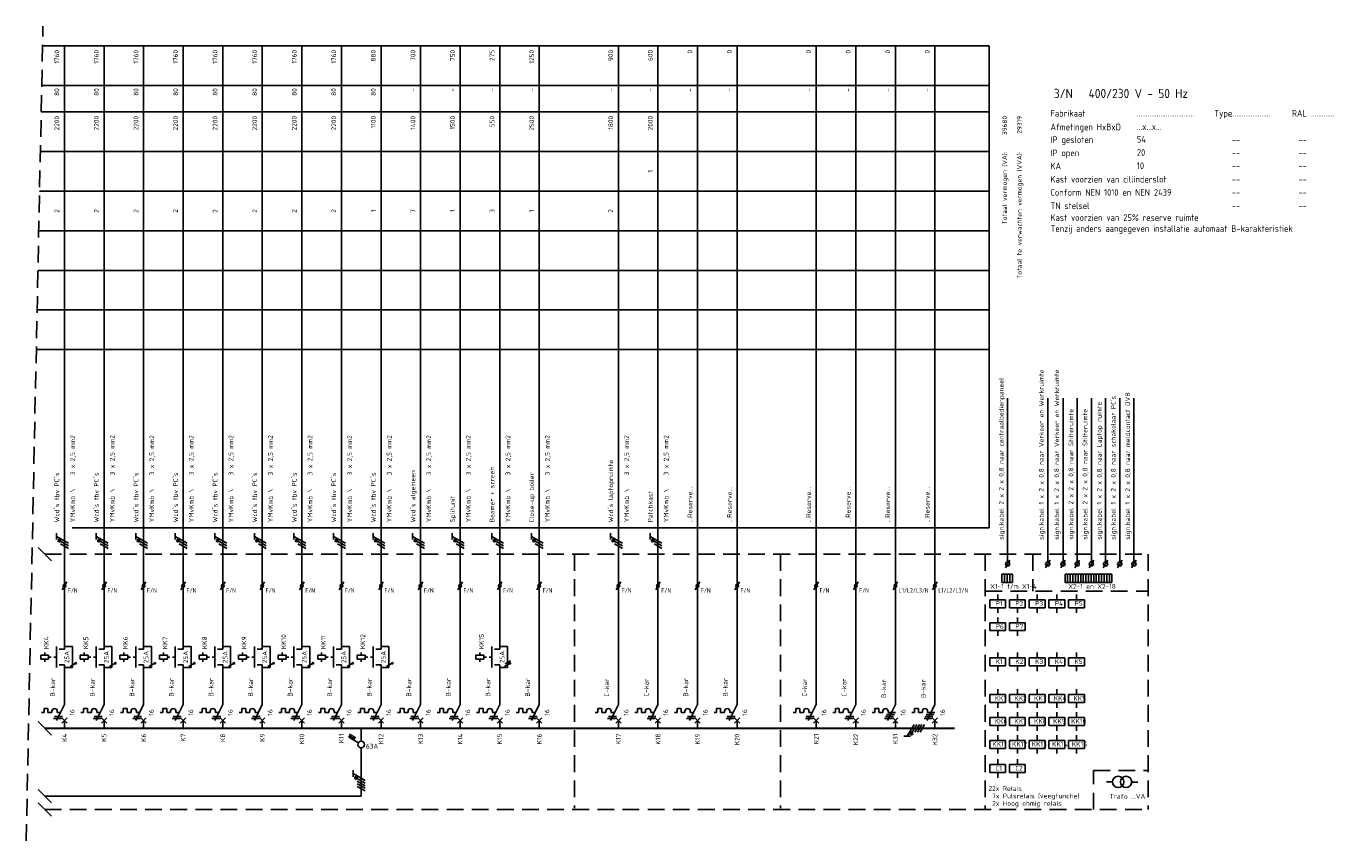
# Model space of a CAD drawing. Extents: x -1224 to 18134, y -20786 to 3554.
# Tile 59 of 88: x 7660 to 8156, y 43 to 352. Entities that reach past the tile are written whole.
import ezdxf
from ezdxf.enums import TextEntityAlignment as Align

# ---------------------------------------------------------------- set-up
doc = ezdxf.new("R2010")
doc.units = 0
doc.linetypes.add('HIDDEN', pattern=[9.525, 6.35, -3.175])
doc.linetypes.add('STABI11', pattern=[2, 1, -1])
doc.layers.get('0').update_dxf_attribs({"linetype": 'CONTINUOUS'})
for name, color, linetype in [('BL$2----', 7, 'CONTINUOUS'), ('E-tekst', 2, 'CONTINUOUS'), ('EL$1----', 3, 'CONTINUOUS'), ('EL$1----_-1LK-A1', 3, 'CONTINUOUS'), ('EL$1----_1LK-A08', 3, 'CONTINUOUS'), ('EL$1----_2LK-A03', 3, 'CONTINUOUS'), ('EL$1----_2LK-A04', 3, 'CONTINUOUS'), ('EL$1----_2LK-A05', 3, 'CONTINUOUS'), ('EL$1----_2LK-A06', 3, 'CONTINUOUS'), ('EL$1----_2LK-A07', 3, 'CONTINUOUS'), ('EL$1----_BGLK-A01', 3, 'CONTINUOUS'), ('EL$1----_BGLK-A02', 3, 'CONTINUOUS'), ('EL$1----_BGLK-A04', 3, 'CONTINUOUS'), ('EL$1----_BGLK-A05', 3, 'CONTINUOUS'), ('EL$1----_BGLK-A2', 3, 'CONTINUOUS'), ('EM6150--_MATEN', 2, 'CONTINUOUS'), ('kast', 1, 'CONTINUOUS')]:
    doc.layers.add(name, color=color, linetype=linetype)
doc.styles.add('2_5', font='ISO.shx', dxfattribs={"height": 2.5})
doc.styles.add('3_5', font='ISO.shx', dxfattribs={"height": 3.5})
doc.styles.add('BURO-018', font='ISO.shx', dxfattribs={"height": 1.8})
doc.styles.get("Standard").update_dxf_attribs({"font": 'iso.shx'})

# ---------------------------------------------------------------- blocks, each defined once
blk = doc.blocks.new('L1')
at = {"color": 0, "linetype": 'Continuous'}
for p, q in [((-3, 73.98), (-3, 71.48)), ((-3, 72.73), (1.5, 70.13)), ((1.5, 69.13), (-1.5, 70.87)), ((1.5, 68.13), (-1.5, 69.87))]:
    blk.add_line(p, q, dxfattribs=at)
at = {"color": 0, "linetype": 'Continuous', "const_width": 0.5}
blk.add_lwpolyline([(-1.68, 71.12, 1), (-2.18, 71.12, 1)], format="xyb", close=True, dxfattribs=at)
at = {"color": 0, "linetype": 'Continuous'}
blk.add_circle((-1.93, 71.12), 0.5, dxfattribs=at)
blk = doc.blocks.new('HL3')
at = {"color": 0, "linetype": 'Continuous'}
for p, q in [((-3, 6.98), (-3, 4.48)), ((-3, 5.73), (1.5, 3.13)), ((1.5, 2.13), (-1.5, 3.87)), ((1.5, 1.13), (-1.5, 2.87)), ((1.5, 0.13), (-1.5, 1.87)), ((1.5, -0.87), (-1.5, 0.87))]:
    blk.add_line(p, q, dxfattribs=at)
at = {"color": 0, "linetype": 'Continuous', "const_width": 0.5}
blk.add_lwpolyline([(-1.68, 4.12, 1), (-2.18, 4.12, 1)], format="xyb", close=True, dxfattribs=at)
at = {"color": 0, "linetype": 'Continuous'}
blk.add_circle((-1.93, 4.12), 0.5, dxfattribs=at)
blk = doc.blocks.new('00P')
at = {"color": 0, "linetype": 'Continuous'}
for p, q in [((0, 31), (3, 31)), ((3, 31), (3, 23)), ((3, 23), (0, 23))]:
    blk.add_line(p, q, dxfattribs=at)
blk = doc.blocks.new('B26')
at = {"color": 0, "linetype": 'Continuous'}
for p, q in [((0, 9), (0, 21)), ((-7.75, 6), (-8.75, 6)), ((-7.75, 7.5), (-7.75, 6)), ((-6.25, 7.5), (-7.75, 7.5)), ((-6.25, 6), (-6.25, 7.5)), ((-6.25, 6), (-4.75, 6)), ((-4.75, 6.5), (-4.75, 6)), ((0, 9), (-3, 3)), ((-2.75, 6.5), (-2.75, 6)), ((-2.75, 6), (-1.5, 6)), ((-4.125, 3.75), (-1.125, 3.75)), ((-3.75, 4.5), (-0.75, 4.5)), ((-1, 4), (1, 2)), ((-1, 2), (1, 4)), ((0, 0), (0, 3))]:
    blk.add_line(p, q, dxfattribs=at)
blk.add_arc((-3.75, 6.5), 1, 0, 180, dxfattribs=at)
at = {"color": 1, "style": 'BURO-018'}
blk.add_attdef('E_VRIJ1', (-3.548, 12), '', height=1.8, rotation=90, dxfattribs=at)
at = {"color": 1, "linetype": 'Continuous', "style": 'BURO-018'}
blk.add_attdef('E_IIA', text='', height=1.8, rotation=90, dxfattribs=at).set_placement((2, 6), align=Align.TOP_CENTER)
blk = doc.blocks.new('M2')
at = {"color": 0, "linetype": 'Continuous'}
for p, q in [((-3, 23), (-3, 31)), ((-2, 30), (0, 30)), ((0, 30), (0, 33)), ((-6, 27.75), (-9, 27.75)), ((-9, 27.75), (-9, 26.25)), ((-9, 26.25), (-6, 26.25)), ((-7.5, 27.75), (-7.5, 28.75)), ((-7.5, 26.25), (-7.5, 25.25)), ((-6, 26.25), (-6, 27.75)), ((-6, 27.25), (-6, 27.25)), ((-2, 24), (0, 24)), ((0, 21), (0, 24))]:
    blk.add_line(p, q, dxfattribs=at)
at = {"color": 0, "linetype": 'STABI11'}
blk.add_line((-6, 27), (-3, 27), dxfattribs=at)
at = {"color": 1, "linetype": 'Continuous', "style": 'BURO-018'}
blk.add_attdef('E_VRIJ1', (-6, 30), '', height=1.8, rotation=90, dxfattribs=at)
blk.add_attdef('E_IMS', text='', height=1.8, rotation=90, dxfattribs=at).set_placement((0, 27), align=Align.TOP_CENTER)
blk = doc.blocks.new('b1s')
at = {"color": 0, "linetype": 'Continuous'}
blk.add_line((0, 33), (0, 54), dxfattribs=at)
blk = doc.blocks.new('m1s')
at = {"color": 0, "linetype": 'Continuous'}
blk.add_line((0, 54), (0, 66), dxfattribs=at)
blk = doc.blocks.new('m1')
at = {"color": 0, "linetype": 'Continuous'}
blk.add_line((0, 21), (0, 33), dxfattribs=at)
blk = doc.blocks.new('B28')
at = {"color": 0, "linetype": 'Continuous'}
for p, q in [((0, 9), (0, 21)), ((-7.75, 6), (-8.75, 6)), ((-6.25, 7.5), (-7.75, 7.5)), ((-7.75, 7.5), (-7.75, 6)), ((-6.25, 6), (-6.25, 7.5)), ((-6.25, 6), (-4.75, 6)), ((-4.75, 6.5), (-4.75, 6)), ((-4.75, 6.5), (-4.75, 6)), ((-3.38, 5.25), (-0.38, 5.25)), ((0, 9), (-3, 3)), ((-2.75, 6.5), (-2.75, 6)), ((-2.75, 6), (0, 6)), ((-4.12, 3.75), (-1.12, 3.75)), ((-3.75, 4.5), (-0.75, 4.5)), ((-1, 4), (1, 2)), ((-1, 2), (1, 4)), ((0, 0), (0, 3))]:
    blk.add_line(p, q, dxfattribs=at)
blk.add_arc((-3.75, 6.5), 1, 0, 180, dxfattribs=at)
at = {"color": 1, "style": 'BURO-018'}
blk.add_attdef('E_VRIJ1', (-3.49, 11.47), '', height=1.8, rotation=90, dxfattribs=at)
at = {"color": 1, "linetype": 'Continuous', "style": 'BURO-018'}
blk.add_attdef('E_IIA', text='', height=1.8, rotation=90, dxfattribs=at).set_placement((2, 6), align=Align.TOP_CENTER)
blk = doc.blocks.new('0302A1_')
at = {"color": 0, "linetype": 'Continuous'}
blk.add_line((-0.87, -1.5), (0.87, 1.5), dxfattribs=at)
at = {"color": 0, "const_width": 0.5}
blk.add_lwpolyline([(-0.25, 0, 1), (0.25, 0, 1)], format="xyb", close=True, dxfattribs=at)
at = {"color": 0, "linetype": 'Continuous'}
blk.add_circle((0, 0), 0.5, dxfattribs=at)
blk = doc.blocks.new('1P')
at = {"color": 0, "linetype": 'Continuous'}
blk.add_line((1.5, 0.87), (-1.5, -0.87), dxfattribs=at)

msp = doc.modelspace()

# ---------------------------------------------------------------- linework, layer by layer
at = {"layer": 'BL$2----', "color": 3}
for p, q in [((7899.72, 106.6), (7899.72, 120.06)), ((7914.72, 120.71), (7914.72, 103.86)), ((7929.72, 106.6), (7929.72, 119.65)), ((7884.72, 118.6), (7884.72, 105.49))]:
    msp.add_line(p, q, dxfattribs=at)
at = {"layer": 'EL$1----', "linetype": 'HIDDEN'}
msp.add_line((7660.19, 42.99), (7666.56, 351.6), dxfattribs=at)
at = {"layer": 'EL$1----'}
for p, q in [((7669.76, 149.07), (7664.69, 154.13)), ((7669.76, 83.07), (7664.69, 88.13)), ((8069.75, 65.31), (8072.05, 65.31)), ((8079.34, 65.26), (8081.64, 65.26)), ((7669.76, 57.37), (7664.69, 62.44)), ((7667.22, 59.91), (7787.22, 59.91)), ((7669.76, 52.33), (7664.69, 57.4))]:
    msp.add_line(p, q, dxfattribs=at)
at = {"layer": 'EL$1----', "linetype": 'Continuous'}
for p, q in [((8031.42, 146.37), (8033.16, 149.37)), ((8046.64, 146.37), (8048.37, 149.37)), ((8052.43, 146.37), (8054.16, 149.37)), ((8057.8, 146.37), (8059.53, 149.37)), ((8063.18, 146.37), (8064.91, 149.37)), ((8068.55, 146.37), (8070.29, 149.37)), ((8073.93, 146.37), (8075.66, 149.37)), ((8079.31, 146.37), (8081.04, 149.37)), ((7787.22, 80.85), (7787.22, 85.6)), ((7782.47, 82.26), (7783.17, 83.47)), ((7786.14, 80.14), (7782.47, 82.26)), ((7783.08, 81.91), (7783.78, 83.12)), ((7783.69, 81.56), (7784.39, 82.77)), ((7784.29, 81.21), (7784.99, 82.42)), ((7787.22, 59.91), (7787.22, 78.18))]:
    msp.add_line(p, q, dxfattribs=at)
for centre, radius in [((8032.29, 147.87), 0.8), ((8047.5, 147.87), 0.8), ((8053.29, 147.87), 0.8), ((8058.67, 147.87), 0.8), ((8064.04, 147.87), 0.8), ((8069.42, 147.87), 0.8), ((8074.8, 147.87), 0.8), ((8080.17, 147.87), 0.8), ((7787.22, 79.52), 1.25)]:
    msp.add_circle(centre, radius, dxfattribs=at)
at = {"layer": 'EL$1----'}
for centre, radius in [((7678.99, 110.26), 0.283), ((7693.99, 110.26), 0.283), ((7708.99, 110.26), 0.283), ((7723.99, 110.26), 0.283), ((7738.99, 110.26), 0.283), ((7753.99, 110.26), 0.283), ((7768.99, 110.26), 0.283), ((7783.99, 110.26), 0.283), ((7798.99, 110.26), 0.283), ((7843.65, 110.26), 0.283), ((8074.19, 65.31), 2.15), ((8077.2, 65.31), 2.15)]:
    msp.add_circle(centre, radius, dxfattribs=at)
at = {"layer": 'EL$1----_-1LK-A1', "color": 1, "linetype": 'HIDDEN'}
msp.add_line((8023.82, 137.58), (8085.56, 137.58), dxfattribs=at)
at = {"layer": 'EL$1----_-1LK-A1', "linetype": 'Continuous'}
for p, q in [((8031.51, 134.31), (8025.51, 134.31)), ((8025.51, 134.31), (8025.51, 131.31)), ((8028.51, 134.31), (8028.51, 136.31)), ((8031.51, 131.31), (8031.51, 134.31)), ((8038.99, 134.31), (8032.99, 134.31)), ((8032.99, 134.31), (8032.99, 131.31)), ((8035.99, 134.31), (8035.99, 136.31)), ((8038.99, 131.31), (8038.99, 134.31)), ((8046.46, 134.31), (8040.46, 134.31)), ((8040.46, 134.31), (8040.46, 131.31)), ((8043.46, 134.31), (8043.46, 136.31)), ((8046.46, 131.31), (8046.46, 134.31)), ((8053.93, 134.31), (8047.93, 134.31)), ((8047.93, 134.31), (8047.93, 131.31)), ((8050.93, 134.31), (8050.93, 136.31)), ((8053.93, 131.31), (8053.93, 134.31)), ((8061.41, 134.31), (8055.41, 134.31)), ((8055.41, 134.31), (8055.41, 131.31)), ((8058.41, 134.31), (8058.41, 136.31)), ((8061.41, 131.31), (8061.41, 134.31)), ((8025.51, 131.31), (8031.51, 131.31)), ((8028.51, 131.31), (8028.51, 129.31)), ((8031.51, 133.31), (8031.51, 133.31)), ((8032.99, 131.31), (8038.99, 131.31)), ((8035.99, 131.31), (8035.99, 129.31)), ((8038.99, 133.31), (8038.99, 133.31)), ((8040.46, 131.31), (8046.46, 131.31)), ((8043.46, 131.31), (8043.46, 129.31)), ((8046.46, 133.31), (8046.46, 133.31)), ((8047.93, 131.31), (8053.93, 131.31)), ((8050.93, 131.31), (8050.93, 129.31)), ((8053.93, 133.31), (8053.93, 133.31)), ((8055.41, 131.31), (8061.41, 131.31)), ((8058.41, 131.31), (8058.41, 129.31)), ((8061.41, 133.31), (8061.41, 133.31)), ((8031.51, 125.62), (8025.51, 125.62)), ((8025.51, 125.62), (8025.51, 122.62)), ((8028.51, 125.62), (8028.51, 127.62)), ((8031.51, 122.62), (8031.51, 125.62)), ((8031.51, 124.62), (8031.51, 124.62)), ((8038.99, 125.62), (8032.99, 125.62)), ((8032.99, 125.62), (8032.99, 122.62)), ((8035.99, 125.62), (8035.99, 127.62)), ((8038.99, 122.62), (8038.99, 125.62)), ((8038.99, 124.62), (8038.99, 124.62)), ((8025.51, 122.62), (8031.51, 122.62)), ((8028.51, 122.62), (8028.51, 120.62)), ((8032.99, 122.62), (8038.99, 122.62)), ((8035.99, 122.62), (8035.99, 120.62)), ((8028.51, 112.29), (8028.51, 114.29)), ((8035.99, 112.29), (8035.99, 114.29)), ((8043.46, 112.29), (8043.46, 114.29)), ((8050.93, 112.29), (8050.93, 114.29)), ((8058.41, 112.29), (8058.41, 114.29)), ((8031.51, 112.29), (8025.51, 112.29)), ((8025.51, 112.29), (8025.51, 109.29)), ((8025.51, 109.29), (8031.51, 109.29)), ((8028.51, 109.29), (8028.51, 107.29)), ((8031.51, 109.29), (8031.51, 112.29)), ((8031.51, 111.29), (8031.51, 111.29)), ((8038.99, 112.29), (8032.99, 112.29)), ((8032.99, 112.29), (8032.99, 109.29)), ((8032.99, 109.29), (8038.99, 109.29)), ((8035.99, 109.29), (8035.99, 107.29)), ((8038.99, 109.29), (8038.99, 112.29)), ((8038.99, 111.29), (8038.99, 111.29)), ((8046.46, 112.29), (8040.46, 112.29)), ((8040.46, 112.29), (8040.46, 109.29)), ((8040.46, 109.29), (8046.46, 109.29)), ((8043.46, 109.29), (8043.46, 107.29)), ((8046.46, 109.29), (8046.46, 112.29)), ((8046.46, 111.29), (8046.46, 111.29)), ((8053.93, 112.29), (8047.93, 112.29)), ((8047.93, 112.29), (8047.93, 109.29)), ((8047.93, 109.29), (8053.93, 109.29)), ((8050.93, 109.29), (8050.93, 107.29)), ((8053.93, 109.29), (8053.93, 112.29)), ((8053.93, 111.29), (8053.93, 111.29)), ((8061.41, 112.29), (8055.41, 112.29)), ((8055.41, 112.29), (8055.41, 109.29)), ((8055.41, 109.29), (8061.41, 109.29)), ((8058.41, 109.29), (8058.41, 107.29)), ((8061.41, 109.29), (8061.41, 112.29)), ((8061.41, 111.29), (8061.41, 111.29)), ((8028.51, 98.39), (8028.51, 100.39)), ((8035.99, 98.39), (8035.99, 100.39)), ((8043.46, 98.39), (8043.46, 100.39)), ((8050.93, 98.39), (8050.93, 100.39)), ((8058.41, 98.39), (8058.41, 100.39)), ((8031.51, 98.39), (8025.51, 98.39)), ((8025.51, 98.39), (8025.51, 95.39)), ((8025.51, 95.39), (8031.51, 95.39)), ((8028.51, 95.39), (8028.51, 93.39)), ((8031.51, 95.39), (8031.51, 98.39)), ((8031.51, 97.39), (8031.51, 97.39)), ((8038.99, 98.39), (8032.99, 98.39)), ((8032.99, 98.39), (8032.99, 95.39)), ((8032.99, 95.39), (8038.99, 95.39)), ((8035.99, 95.39), (8035.99, 93.39)), ((8038.99, 95.39), (8038.99, 98.39)), ((8038.99, 97.39), (8038.99, 97.39)), ((8046.46, 98.39), (8040.46, 98.39)), ((8040.46, 98.39), (8040.46, 95.39)), ((8040.46, 95.39), (8046.46, 95.39)), ((8043.46, 95.39), (8043.46, 93.39)), ((8046.46, 95.39), (8046.46, 98.39)), ((8046.46, 97.39), (8046.46, 97.39)), ((8053.93, 98.39), (8047.93, 98.39)), ((8047.93, 98.39), (8047.93, 95.39)), ((8047.93, 95.39), (8053.93, 95.39)), ((8050.93, 95.39), (8050.93, 93.39)), ((8053.93, 95.39), (8053.93, 98.39)), ((8053.93, 97.39), (8053.93, 97.39)), ((8061.41, 98.39), (8055.41, 98.39)), ((8055.41, 98.39), (8055.41, 95.39)), ((8055.41, 95.39), (8061.41, 95.39)), ((8058.41, 95.39), (8058.41, 93.39)), ((8061.41, 95.39), (8061.41, 98.39)), ((8061.41, 97.39), (8061.41, 97.39)), ((8031.51, 89.7), (8025.51, 89.7)), ((8025.51, 89.7), (8025.51, 86.7)), ((8028.51, 89.7), (8028.51, 91.7)), ((8031.51, 86.7), (8031.51, 89.7)), ((8038.99, 89.7), (8032.99, 89.7)), ((8032.99, 89.7), (8032.99, 86.7)), ((8035.99, 89.7), (8035.99, 91.7)), ((8038.99, 86.7), (8038.99, 89.7)), ((8046.46, 89.7), (8040.46, 89.7)), ((8040.46, 89.7), (8040.46, 86.7)), ((8043.46, 89.7), (8043.46, 91.7)), ((8046.46, 86.7), (8046.46, 89.7)), ((8053.93, 89.7), (8047.93, 89.7)), ((8047.93, 89.7), (8047.93, 86.7)), ((8050.93, 89.7), (8050.93, 91.7)), ((8053.93, 86.7), (8053.93, 89.7)), ((8061.41, 89.7), (8055.41, 89.7)), ((8055.41, 89.7), (8055.41, 86.7)), ((8058.41, 89.7), (8058.41, 91.7)), ((8061.41, 86.7), (8061.41, 89.7)), ((8025.51, 86.7), (8031.51, 86.7)), ((8028.51, 86.7), (8028.51, 84.7)), ((8031.51, 88.7), (8031.51, 88.7)), ((8032.99, 86.7), (8038.99, 86.7)), ((8035.99, 86.7), (8035.99, 84.7)), ((8038.99, 88.7), (8038.99, 88.7)), ((8040.46, 86.7), (8046.46, 86.7)), ((8043.46, 86.7), (8043.46, 84.7)), ((8046.46, 88.7), (8046.46, 88.7)), ((8047.93, 86.7), (8053.93, 86.7)), ((8050.93, 86.7), (8050.93, 84.7)), ((8053.93, 88.7), (8053.93, 88.7)), ((8055.41, 86.7), (8061.41, 86.7)), ((8058.41, 86.7), (8058.41, 84.7)), ((8061.41, 88.7), (8061.41, 88.7)), ((8031.51, 81.01), (8025.51, 81.01)), ((8025.51, 81.01), (8025.51, 78.01)), ((8028.51, 81.01), (8028.51, 83.01)), ((8031.51, 78.01), (8031.51, 81.01)), ((8031.51, 80.01), (8031.51, 80.01)), ((8038.99, 81.01), (8032.99, 81.01)), ((8032.99, 81.01), (8032.99, 78.01)), ((8035.99, 81.01), (8035.99, 83.01)), ((8038.99, 78.01), (8038.99, 81.01)), ((8038.99, 80.01), (8038.99, 80.01)), ((8046.46, 81.01), (8040.46, 81.01)), ((8040.46, 81.01), (8040.46, 78.01)), ((8043.46, 81.01), (8043.46, 83.01)), ((8046.46, 78.01), (8046.46, 81.01)), ((8046.46, 80.01), (8046.46, 80.01)), ((8053.93, 81.01), (8047.93, 81.01)), ((8047.93, 81.01), (8047.93, 78.01)), ((8050.93, 81.01), (8050.93, 83.01)), ((8053.93, 78.01), (8053.93, 81.01)), ((8053.93, 80.01), (8053.93, 80.01)), ((8061.41, 81.01), (8055.41, 81.01)), ((8055.41, 81.01), (8055.41, 78.01)), ((8058.41, 81.01), (8058.41, 83.01)), ((8061.41, 78.01), (8061.41, 81.01)), ((8061.41, 80.01), (8061.41, 80.01)), ((8025.51, 78.01), (8031.51, 78.01)), ((8028.51, 78.01), (8028.51, 76.01)), ((8032.99, 78.01), (8038.99, 78.01)), ((8035.99, 78.01), (8035.99, 76.01)), ((8040.46, 78.01), (8046.46, 78.01)), ((8043.46, 78.01), (8043.46, 76.01)), ((8047.93, 78.01), (8053.93, 78.01)), ((8050.93, 78.01), (8050.93, 76.01)), ((8055.41, 78.01), (8061.41, 78.01)), ((8058.41, 78.01), (8058.41, 76.01)), ((8031.51, 71.87), (8025.51, 71.87)), ((8025.51, 68.87), (8025.51, 71.87)), ((8028.51, 71.87), (8028.51, 73.87)), ((8031.51, 68.87), (8031.51, 71.87)), ((8031.51, 70.87), (8031.51, 70.87)), ((8038.99, 71.87), (8032.99, 71.87)), ((8032.99, 71.87), (8032.99, 68.87)), ((8035.99, 71.87), (8035.99, 73.87)), ((8038.99, 68.87), (8038.99, 71.87)), ((8038.99, 70.87), (8038.99, 70.87)), ((8025.51, 68.87), (8031.51, 68.87)), ((8028.51, 68.87), (8028.51, 66.87)), ((8032.99, 68.87), (8038.99, 68.87)), ((8035.99, 68.87), (8035.99, 66.87))]:
    msp.add_line(p, q, dxfattribs=at)
at = {"layer": 'EL$1----_1LK-A08'}
for p, q in [((8032.29, 148.67), (8032.29, 210.68)), ((8047.5, 148.67), (8047.5, 210.68)), ((8053.29, 148.67), (8053.29, 210.68)), ((8058.67, 148.67), (8058.67, 210.68)), ((8064.04, 148.67), (8064.04, 210.68)), ((8069.42, 148.67), (8069.42, 210.68)), ((8074.8, 148.67), (8074.8, 210.68)), ((8080.17, 148.67), (8080.17, 210.68)), ((8030.13, 144.06), (8030.13, 140.82)), ((8030.13, 144.06), (8031.12, 144.06)), ((8031.12, 144.06), (8031.12, 140.82)), ((8031.12, 144.06), (8031.12, 140.82)), ((8031.12, 144.06), (8032.1, 144.06)), ((8032.1, 144.06), (8032.1, 140.82)), ((8032.1, 144.06), (8032.1, 140.82)), ((8032.1, 144.06), (8033.09, 144.06)), ((8033.09, 144.06), (8033.09, 140.82)), ((8033.09, 144.06), (8033.09, 140.82)), ((8033.09, 144.06), (8034.08, 144.06)), ((8034.08, 144.06), (8034.08, 140.82)), ((8054.06, 144.06), (8054.06, 140.82)), ((8054.06, 144.06), (8055.04, 144.06)), ((8055.04, 144.06), (8055.04, 140.82)), ((8055.04, 144.06), (8055.04, 140.82)), ((8055.04, 144.06), (8056.03, 144.06)), ((8056.03, 144.06), (8056.03, 140.82)), ((8056.03, 144.06), (8056.03, 140.82)), ((8056.03, 144.06), (8057.02, 144.06)), ((8057.02, 144.06), (8057.02, 140.82)), ((8057.02, 144.06), (8057.02, 140.82)), ((8057.02, 144.06), (8058.01, 144.06)), ((8058.01, 144.06), (8058.01, 140.82)), ((8058.01, 144.06), (8058.01, 140.82)), ((8058.01, 144.06), (8059, 144.06)), ((8059, 144.06), (8059, 140.82)), ((8059, 144.06), (8059, 140.82)), ((8059, 144.06), (8059.98, 144.06)), ((8059.98, 144.06), (8059.98, 140.82)), ((8059.98, 144.06), (8059.98, 140.82)), ((8059.98, 144.06), (8060.97, 144.06)), ((8060.97, 144.06), (8060.97, 140.82)), ((8060.97, 144.06), (8060.97, 140.82)), ((8060.97, 144.06), (8061.96, 144.06)), ((8061.96, 144.06), (8061.96, 140.82)), ((8061.96, 144.06), (8061.96, 140.82)), ((8061.96, 144.06), (8062.95, 144.06)), ((8062.95, 144.06), (8062.95, 140.82)), ((8062.95, 144.06), (8062.95, 140.82)), ((8062.95, 144.06), (8063.94, 144.06)), ((8063.94, 144.06), (8063.94, 140.82)), ((8063.94, 144.06), (8063.94, 140.82)), ((8063.94, 144.06), (8063.94, 140.82)), ((8063.94, 144.06), (8064.92, 144.06)), ((8064.92, 144.06), (8064.92, 140.82)), ((8064.92, 144.06), (8064.92, 140.82)), ((8064.92, 144.06), (8065.91, 144.06)), ((8065.91, 144.06), (8065.91, 140.82)), ((8065.91, 144.06), (8065.91, 140.82)), ((8065.91, 144.06), (8066.9, 144.06)), ((8066.9, 144.06), (8066.9, 140.82)), ((8066.9, 144.06), (8066.9, 140.82)), ((8066.9, 144.06), (8067.89, 144.06)), ((8067.89, 144.06), (8067.89, 140.82)), ((8067.89, 144.06), (8067.89, 140.82)), ((8067.89, 144.06), (8068.87, 144.06)), ((8068.87, 144.06), (8068.87, 140.82)), ((8068.87, 144.06), (8068.87, 140.82)), ((8068.87, 144.06), (8069.86, 144.06)), ((8069.86, 144.06), (8069.86, 140.82)), ((8069.86, 144.06), (8069.86, 140.82)), ((8069.86, 144.06), (8070.85, 144.06)), ((8070.85, 144.06), (8070.85, 140.82)), ((8070.85, 144.06), (8070.85, 140.82)), ((8070.85, 144.06), (8071.84, 144.06)), ((8071.84, 144.06), (8071.84, 140.82)), ((8071.84, 144.06), (8071.84, 140.82)), ((8030.13, 140.82), (8031.12, 140.82)), ((8031.12, 140.82), (8032.1, 140.82)), ((8032.1, 140.82), (8033.09, 140.82)), ((8033.09, 140.82), (8034.08, 140.82)), ((8054.06, 140.82), (8055.04, 140.82)), ((8055.04, 140.82), (8056.03, 140.82)), ((8056.03, 140.82), (8057.02, 140.82)), ((8057.02, 140.82), (8058.01, 140.82)), ((8058.01, 140.82), (8059, 140.82)), ((8059, 140.82), (8059.98, 140.82)), ((8059.98, 140.82), (8060.97, 140.82)), ((8060.97, 140.82), (8061.96, 140.82)), ((8061.96, 140.82), (8062.95, 140.82)), ((8062.95, 140.82), (8063.94, 140.82)), ((8063.94, 140.82), (8064.92, 140.82)), ((8064.92, 140.82), (8065.91, 140.82)), ((8065.91, 140.82), (8066.9, 140.82)), ((8066.9, 140.82), (8067.89, 140.82)), ((8067.89, 140.82), (8068.87, 140.82)), ((8068.87, 140.82), (8069.86, 140.82)), ((8069.86, 140.82), (8070.85, 140.82)), ((8070.85, 140.82), (8071.84, 140.82))]:
    msp.add_line(p, q, dxfattribs=at)
at = {"layer": 'EL$1----_2LK-A03', "color": 1}
for p, q in [((7666.41, 344.1), (8025.32, 344.1)), ((8025.32, 161.6), (8025.32, 344.1)), ((7666.1, 329.1), (8025.32, 329.1)), ((7665.89, 319.1), (8025.32, 319.1)), ((7665.58, 304.1), (8025.32, 304.1)), ((7665.27, 289.1), (8025.32, 289.1)), ((7664.96, 274.1), (8025.32, 274.1)), ((7664.65, 259.1), (8025.32, 259.1)), ((7664.34, 244.1), (8025.32, 244.1)), ((7664.03, 229.1), (8025.32, 229.1)), ((7677.64, 161.6), (8025.32, 161.6))]:
    msp.add_line(p, q, dxfattribs=at)
at = {"layer": 'EL$1----_2LK-A03'}
for p, q in [((7674.72, 151.6), (7674.72, 344.1)), ((7689.72, 151.6), (7689.72, 344.1)), ((7704.72, 151.6), (7704.72, 344.1)), ((7719.72, 151.6), (7719.72, 344.1)), ((7734.72, 151.6), (7734.72, 344.1)), ((7749.72, 151.6), (7749.72, 344.1)), ((7764.72, 151.6), (7764.72, 344.1)), ((7779.72, 151.6), (7779.72, 344.1)), ((7794.72, 151.6), (7794.72, 344.1)), ((7809.72, 151.6), (7809.72, 344.1)), ((7824.72, 151.6), (7824.72, 344.1)), ((7839.72, 151.6), (7839.72, 344.1)), ((7854.72, 151.6), (7854.72, 344.1)), ((7884.72, 151.6), (7884.72, 344.1)), ((7899.72, 151.6), (7899.72, 344.1)), ((7914.72, 151.6), (7914.72, 344.1)), ((7929.72, 151.6), (7929.72, 344.1)), ((7959.72, 151.6), (7959.72, 344.1)), ((7974.72, 151.6), (7974.72, 344.1)), ((7989.72, 151.6), (7989.72, 344.1)), ((8004.72, 151.6), (8004.72, 344.1))]:
    msp.add_line(p, q, dxfattribs=at)
at = {"layer": 'EL$1----_2LK-A03', "color": 1, "linetype": 'HIDDEN'}
for p, q in [((7667.22, 151.6), (8085.56, 151.6)), ((8023.82, 151.6), (8023.82, 54.87))]:
    msp.add_line(p, q, dxfattribs=at)
at = {"layer": 'EL$1----_2LK-A03'}
for points in [[(7682.22, 85.6, 0.7, 0.7, 0), (7667.22, 85.6, 0.7, 0.7, 0)], [(7697.22, 85.6, 0.7, 0.7, 0), (7682.22, 85.6, 0.7, 0.7, 0)], [(7712.22, 85.6, 0.7, 0.7, 0), (7697.22, 85.6, 0.7, 0.7, 0)], [(7727.22, 85.6, 0.7, 0.7, 0), (7712.22, 85.6, 0.7, 0.7, 0)], [(7742.22, 85.6, 0.7, 0.7, 0), (7727.22, 85.6, 0.7, 0.7, 0)], [(7757.22, 85.6, 0.7, 0.7, 0), (7742.22, 85.6, 0.7, 0.7, 0)], [(7772.22, 85.6, 0.7, 0.7, 0), (7757.22, 85.6, 0.7, 0.7, 0)], [(7787.22, 85.6, 0.7, 0.7, 0), (7772.22, 85.6, 0.7, 0.7, 0)], [(7802.22, 85.6, 0.7, 0.7, 0), (7787.22, 85.6, 0.7, 0.7, 0)], [(7817.22, 85.6, 0.7, 0.7, 0), (7802.22, 85.6, 0.7, 0.7, 0)], [(7832.22, 85.6, 0.7, 0.7, 0), (7817.22, 85.6, 0.7, 0.7, 0)], [(7847.22, 85.6, 0.7, 0.7, 0), (7832.22, 85.6, 0.7, 0.7, 0)], [(7862.22, 85.6, 0.7, 0.7, 0), (7847.22, 85.6, 0.7, 0.7, 0)], [(7877.22, 85.6, 0.7, 0.7, 0), (7862.22, 85.6, 0.7, 0.7, 0)], [(7892.22, 85.6, 0.7, 0.7, 0), (7877.22, 85.6, 0.7, 0.7, 0)], [(7907.22, 85.6, 0.7, 0.7, 0), (7892.22, 85.6, 0.7, 0.7, 0)], [(7922.22, 85.6, 0.7, 0.7, 0), (7907.22, 85.6, 0.7, 0.7, 0)], [(7937.22, 85.6, 0.7, 0.7, 0), (7922.22, 85.6, 0.7, 0.7, 0)], [(7952.22, 85.6, 0.7, 0.7, 0), (7937.22, 85.6, 0.7, 0.7, 0)], [(7967.22, 85.6, 0.7, 0.7, 0), (7952.22, 85.6, 0.7, 0.7, 0)], [(7982.22, 85.6, 0.7, 0.7, 0), (7967.22, 85.6, 0.7, 0.7, 0)], [(7997.22, 85.6, 0.7, 0.7, 0), (7982.22, 85.6, 0.7, 0.7, 0)], [(8012.22, 85.6, 0.7, 0.7, 0), (7997.22, 85.6, 0.7, 0.7, 0)]]:
    msp.add_lwpolyline(points, format="xyseb", dxfattribs=at)
at = {"layer": 'EL$1----_2LK-A04', "color": 1, "linetype": 'HIDDEN'}
msp.add_line((8023.82, 151.6), (8023.82, 54.87), dxfattribs=at)
at = {"layer": 'EL$1----_2LK-A05', "color": 1, "linetype": 'HIDDEN'}
msp.add_line((8023.82, 151.6), (8023.82, 54.87), dxfattribs=at)
at = {"layer": 'EL$1----_2LK-A06', "color": 1, "linetype": 'HIDDEN'}
msp.add_line((8023.82, 151.6), (8023.82, 54.87), dxfattribs=at)
at = {"layer": 'EL$1----_2LK-A07', "color": 1, "linetype": 'HIDDEN'}
msp.add_line((8023.82, 151.6), (8023.82, 54.87), dxfattribs=at)
at = {"layer": 'EL$1----_BGLK-A01', "color": 1, "linetype": 'HIDDEN'}
msp.add_line((8023.82, 151.6), (8023.82, 55.37), dxfattribs=at)
at = {"layer": 'EL$1----_BGLK-A02', "color": 1, "linetype": 'HIDDEN'}
msp.add_line((8023.82, 151.6), (8023.82, 54.87), dxfattribs=at)
at = {"layer": 'EL$1----_BGLK-A04', "color": 1, "linetype": 'HIDDEN'}
msp.add_line((8023.82, 151.6), (8023.82, 54.87), dxfattribs=at)
at = {"layer": 'EL$1----_BGLK-A05', "color": 1, "linetype": 'HIDDEN'}
msp.add_line((8023.82, 151.6), (8023.82, 54.87), dxfattribs=at)
at = {"layer": 'EL$1----_BGLK-A2', "color": 1, "linetype": 'HIDDEN'}
for p, q in [((8041.9, 151.6), (8041.9, 137.58)), ((8085.56, 151.6), (8085.56, 54.87)), ((8085.56, 151.6), (8085.56, 54.87)), ((8064.8, 54.87), (8064.8, 69.61)), ((8064.8, 69.61), (8085.56, 69.61))]:
    msp.add_line(p, q, dxfattribs=at)
at = {"layer": 'kast', "color": 1, "linetype": 'HIDDEN'}
for p, q in [((7868.13, 151.6), (7868.13, 55.37)), ((7946.15, 151.6), (7946.15, 55.37)), ((7667.22, 54.87), (8085.56, 54.87))]:
    msp.add_line(p, q, dxfattribs=at)

# ---------------------------------------------------------------- block references
at = {"layer": 'EL$1----'}
for name, p in [('L1', (7674.72, 85.6)), ('L1', (7689.72, 85.6)), ('L1', (7704.72, 85.6)), ('L1', (7719.72, 85.6)), ('L1', (7734.72, 85.6)), ('L1', (7749.72, 85.6)), ('L1', (7764.72, 85.6)), ('L1', (7779.72, 85.6)), ('L1', (7794.72, 85.6)), ('L1', (7809.72, 85.6)), ('L1', (7824.72, 85.6)), ('L1', (7839.72, 85.6)), ('L1', (7854.72, 85.6)), ('L1', (7884.72, 85.6)), ('L1', (7899.72, 85.6)), ('0302A1_', (7674.72, 139.6)), ('0302A1_', (7674.72, 139.6)), ('0302A1_', (7689.72, 139.6)), ('0302A1_', (7689.72, 139.6)), ('0302A1_', (7704.72, 139.6)), ('0302A1_', (7704.72, 139.6)), ('0302A1_', (7719.72, 139.6)), ('0302A1_', (7719.72, 139.6)), ('0302A1_', (7734.72, 139.6)), ('0302A1_', (7734.72, 139.6)), ('0302A1_', (7749.72, 139.6)), ('0302A1_', (7749.72, 139.6)), ('0302A1_', (7764.72, 139.6)), ('0302A1_', (7764.72, 139.6)), ('0302A1_', (7779.72, 139.6)), ('0302A1_', (7779.72, 139.6)), ('0302A1_', (7794.72, 139.6)), ('0302A1_', (7794.72, 139.6)), ('0302A1_', (7809.72, 139.6)), ('0302A1_', (7809.72, 139.6)), ('0302A1_', (7824.72, 139.6)), ('0302A1_', (7824.72, 139.6)), ('0302A1_', (7839.72, 139.6)), ('0302A1_', (7839.72, 139.6)), ('0302A1_', (7854.72, 139.6)), ('0302A1_', (7854.72, 139.6)), ('0302A1_', (7884.72, 139.6)), ('0302A1_', (7884.72, 139.6)), ('0302A1_', (7899.72, 139.6)), ('0302A1_', (7899.72, 139.6)), ('0302A1_', (7914.72, 139.6)), ('0302A1_', (7914.72, 139.6)), ('0302A1_', (7929.72, 139.6)), ('0302A1_', (7929.72, 139.6)), ('0302A1_', (7959.72, 139.6)), ('0302A1_', (7959.72, 139.6)), ('0302A1_', (7974.72, 139.6)), ('0302A1_', (7974.72, 139.6)), ('0302A1_', (7989.72, 139.6)), ('0302A1_', (7989.72, 139.6)), ('0302A1_', (8004.72, 139.6)), ('0302A1_', (8004.72, 139.6)), ('00P', (7674.72, 85.6)), ('00P', (7689.72, 85.6)), ('00P', (7704.72, 85.6)), ('00P', (7719.72, 85.6)), ('00P', (7734.72, 85.6)), ('00P', (7749.72, 85.6)), ('00P', (7764.72, 85.6)), ('00P', (7779.72, 85.6)), ('00P', (7794.72, 85.6)), ('00P', (7839.72, 85.6)), ('HL3', (7787.22, 62.75))]:
    msp.add_blockref(name, p, dxfattribs=at)
at = {"layer": 'EL$1----', "xscale": 0.6399999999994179, "yscale": 0.6399999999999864, "zscale": 0.6400000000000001}
for p in [(7677.8, 109.57), (7692.8, 109.57), (7707.8, 109.57), (7722.8, 109.57), (7737.8, 109.57), (7752.8, 109.57), (7767.8, 109.57), (7782.8, 109.57), (7797.8, 109.57), (7842.46, 109.57), (7842.8, 110.61)]:
    msp.add_blockref('1P', p, dxfattribs=at)
at = {"layer": 'EL$1----', "color": 1, "rotation": 90}
msp.add_blockref('HL3', (7999.95, 85.6), dxfattribs=at)
at = {"layer": 'EL$1----_2LK-A03'}
for name, p in [('m1s', (7674.72, 85.6)), ('m1s', (7689.72, 85.6)), ('m1s', (7704.72, 85.6)), ('m1s', (7719.72, 85.6)), ('m1s', (7734.72, 85.6)), ('m1s', (7749.72, 85.6)), ('m1s', (7764.72, 85.6)), ('m1s', (7779.72, 85.6)), ('m1s', (7794.72, 85.6)), ('m1s', (7809.72, 85.6)), ('m1s', (7824.72, 85.6)), ('m1s', (7839.72, 85.6)), ('m1s', (7854.72, 85.6)), ('m1s', (7884.72, 85.6)), ('m1s', (7899.72, 85.6)), ('m1s', (7914.72, 85.6)), ('m1s', (7929.72, 85.6)), ('m1s', (7959.72, 85.6)), ('m1s', (7959.72, 85.6)), ('m1s', (7974.72, 85.6)), ('m1s', (7989.72, 85.6)), ('m1s', (8004.72, 85.6)), ('b1s', (7674.72, 85.6)), ('b1s', (7689.72, 85.6)), ('b1s', (7704.72, 85.6)), ('b1s', (7719.72, 85.6)), ('b1s', (7734.72, 85.6)), ('b1s', (7749.72, 85.6)), ('b1s', (7764.72, 85.6)), ('b1s', (7779.72, 85.6)), ('b1s', (7794.72, 85.6)), ('b1s', (7809.72, 85.6)), ('b1s', (7824.72, 85.6)), ('b1s', (7839.72, 85.6)), ('b1s', (7854.72, 85.6)), ('b1s', (7884.72, 85.6)), ('b1s', (7899.72, 85.6)), ('b1s', (7914.72, 85.6)), ('b1s', (7929.72, 85.6)), ('b1s', (7959.72, 85.6)), ('b1s', (7974.72, 85.6)), ('b1s', (7989.72, 85.6)), ('b1s', (8004.72, 85.6)), ('m1', (7809.72, 85.6)), ('m1', (7824.72, 85.6)), ('m1', (7854.72, 85.6)), ('m1', (7959.72, 85.6)), ('m1', (7974.72, 85.6)), ('m1', (7989.72, 85.6)), ('m1', (8004.72, 85.6))]:
    msp.add_blockref(name, p, dxfattribs=at)
for name, p, values in [('M2', (7674.72, 85.6), {'E_IMS': '25A', 'E_VRIJ1': 'KK4'}), ('M2', (7689.72, 85.6), {'E_IMS': '25A', 'E_VRIJ1': 'KK5'}), ('M2', (7704.72, 85.6), {'E_IMS': '25A', 'E_VRIJ1': 'KK6'}), ('M2', (7719.72, 85.6), {'E_IMS': '25A', 'E_VRIJ1': 'KK7'}), ('M2', (7734.72, 85.6), {'E_IMS': '25A', 'E_VRIJ1': 'KK8'}), ('M2', (7749.72, 85.6), {'E_IMS': '25A', 'E_VRIJ1': 'KK9'}), ('M2', (7764.72, 85.6), {'E_IMS': '25A', 'E_VRIJ1': 'KK10'}), ('M2', (7779.72, 85.6), {'E_IMS': '25A', 'E_VRIJ1': 'KK11'}), ('M2', (7794.72, 85.6), {'E_IMS': '25A', 'E_VRIJ1': 'KK12'}), ('M2', (7839.72, 85.6), {'E_IMS': '25A', 'E_VRIJ1': 'KK15'}), ('B26', (7674.72, 85.6), {'E_IIA': '16', 'E_VRIJ1': 'B-kar'}), ('B26', (7689.72, 85.6), {'E_IIA': '16', 'E_VRIJ1': 'B-kar'}), ('B26', (7704.72, 85.6), {'E_IIA': '16', 'E_VRIJ1': 'B-kar'}), ('B26', (7719.72, 85.6), {'E_IIA': '16', 'E_VRIJ1': 'B-kar'}), ('B26', (7734.72, 85.6), {'E_IIA': '16', 'E_VRIJ1': 'B-kar'}), ('B26', (7749.72, 85.6), {'E_IIA': '16', 'E_VRIJ1': 'B-kar'}), ('B26', (7764.72, 85.6), {'E_IIA': '16', 'E_VRIJ1': 'B-kar'}), ('B26', (7779.72, 85.6), {'E_IIA': '16', 'E_VRIJ1': 'B-kar'}), ('B26', (7794.72, 85.6), {'E_IIA': '16', 'E_VRIJ1': 'B-kar'}), ('B26', (7809.72, 85.6), {'E_IIA': '16', 'E_VRIJ1': 'B-kar'}), ('B26', (7824.72, 85.6), {'E_IIA': '16', 'E_VRIJ1': 'B-kar'}), ('B26', (7839.72, 85.6), {'E_IIA': '16', 'E_VRIJ1': 'B-kar'}), ('B26', (7854.72, 85.6), {'E_IIA': '16', 'E_VRIJ1': 'B-kar'}), ('B26', (7884.72, 85.6), {'E_IIA': '16', 'E_VRIJ1': 'C-kar'}), ('B26', (7899.72, 85.6), {'E_IIA': '16', 'E_VRIJ1': 'C-kar'}), ('B26', (7914.72, 85.6), {'E_IIA': '16', 'E_VRIJ1': 'B-kar'}), ('B26', (7929.72, 85.6), {'E_IIA': '16', 'E_VRIJ1': 'B-kar'}), ('B26', (7959.72, 85.6), {'E_IIA': '16', 'E_VRIJ1': 'C-kar'}), ('B26', (7959.72, 85.6), {'E_IIA': '16', 'E_VRIJ1': 'C-kar'}), ('B26', (7974.72, 85.6), {'E_IIA': '16', 'E_VRIJ1': 'C-kar'}), ('B28', (7989.72, 85.6), {'E_IIA': '16', 'E_VRIJ1': 'B-kar'}), ('B28', (8004.72, 85.6), {'E_IIA': '16', 'E_VRIJ1': 'B-kar'})]:
    msp.add_blockref(name, p, dxfattribs=at).add_auto_attribs(values)

# ---------------------------------------------------------------- texts
at = {"layer": 'E-tekst', "color": 1, "width": 0.8}
for s, p in [('F/N', (7676.01, 136.94)), ('F/N', (7691.01, 136.94)), ('F/N', (7706.01, 136.94)), ('F/N', (7721.01, 136.94)), ('F/N', (7736.01, 136.94)), ('F/N', (7751.01, 136.94)), ('F/N', (7766.01, 136.94)), ('F/N', (7781.01, 136.94)), ('F/N', (7796.01, 136.94)), ('F/N', (7811.01, 136.94)), ('F/N', (7826.01, 136.94)), ('F/N', (7841.01, 136.94)), ('F/N', (7856.01, 136.94)), ('F/N', (7886.01, 136.94)), ('F/N', (7901.01, 136.94)), ('F/N', (7916.01, 136.94)), ('F/N', (7931.01, 136.94)), ('F/N', (7961.01, 136.94)), ('F/N', (7976.01, 136.94)), ('L1/L2/L3/N', (7991.01, 136.94)), ('L1/L2/L3/N', (8006.01, 136.94))]:
    msp.add_text(s, height=1.8, dxfattribs=at).set_placement(p)
at = {"layer": 'EL$1----', "color": 1, "style": 'BURO-018'}
msp.add_text('63A', height=1.8, dxfattribs=at).set_placement((7791.35, 79.74), align=Align.TOP_CENTER)
at = {"layer": 'EL$1----_-1LK-A1', "color": 1, "style": 'BURO-018'}
for s, p in [('sign.kabel 2 x 2 x 0,8 naar centraalbedienpaneel', (8030.79, 157.04)), ('sign.kabel 1 x 2 x 0,8 naar Verkeer en Werkruimte', (8046, 157.04)), ('sign.kabel 1 x 2 x 0,8 naar Verkeer en Werkruimte', (8051.79, 157.04)), ("sign.kabel 1 x 2 x 0,8 naar schakelaar PC's", (8073.29, 157.04)), ('sign.kabel 1 x 2 x 0,8 naar meldcontact OVB', (8078.67, 157.04)), ('sign.kabel 2 x 2 x 0,8 naar Stilteruimte', (8057.17, 157.04)), ('sign.kabel 2 x 2 x 0,8 naar Stilteruimte', (8062.54, 157.04)), ('sign.kabel 1 x 2 x 0,8 naar Laptop ruimte', (8067.92, 157.04))]:
    msp.add_text(s, height=1.8, rotation=90, dxfattribs=at).set_placement(p)
at = {"layer": 'EL$1----_-1LK-A1', "color": 1, "linetype": 'Continuous', "style": 'BURO-018'}
for s, p in [('X1-1 t/m X1-4', (8025.69, 138.46)), ('X2-1 en X2-18', (8055.28, 138.46)), ('P1', (8027.74, 132.01)), ('P2', (8035.21, 132.01)), ('P3', (8042.69, 132.01)), ('P4', (8050.16, 132.01)), ('P5', (8057.63, 132.01)), ('P6', (8027.74, 123.32)), ('P7', (8035.21, 123.32)), ('K1', (8027.74, 110)), ('K2', (8035.21, 110)), ('K3', (8042.69, 110)), ('K4', (8050.16, 110)), ('K5', (8057.63, 110)), ('KK1', (8027.36, 96.09)), ('KK2', (8034.83, 96.09)), ('KK3', (8042.3, 96.09)), ('KK4', (8049.78, 96.09)), ('KK5', (8057.25, 96.09)), ('KK6', (8027.36, 87.4)), ('KK7', (8034.83, 87.4)), ('KK8', (8042.3, 87.4)), ('KK9', (8049.52, 87.4)), ('KK10', (8056.38, 87.4)), ('KK11', (8026.49, 78.71)), ('KK12', (8033.96, 78.71)), ('KK13', (8041.44, 78.71)), ('KK14', (8049.16, 78.71)), ('KK15', (8056.63, 78.71)), ('C1', (8027.74, 69.57)), ('C2', (8035.21, 69.57)), ('22x Relais', (8025.03, 61.91)), ('7x Pulsrelais (veegfunctie)', (8026.41, 59.1)), ('Trafo ...VA', (8070.94, 58.96)), ('2x Hoog ohmig relais', (8026.43, 56.27))]:
    msp.add_text(s, height=1.8, dxfattribs=at).set_placement(p)
at = {"layer": 'EL$1----_2LK-A03', "color": 1, "style": 'BURO-018'}
for s, p in [('1760', (7672.72, 342.6)), ('1760', (7687.72, 342.6)), ('1760', (7702.72, 342.6)), ('1760', (7717.72, 342.6)), ('1760', (7732.72, 342.6)), ('1760', (7747.72, 342.6)), ('1760', (7762.72, 342.6)), ('1760', (7777.72, 342.6)), ('880', (7792.72, 342.6)), ('700', (7807.72, 342.6)), ('750', (7822.72, 342.6)), ('275', (7837.72, 342.6)), ('1250', (7852.72, 342.6)), ('900', (7882.72, 342.6)), ('600', (7897.72, 342.6)), ('0', (7912.72, 342.6)), ('0', (7927.72, 342.6)), ('0', (7957.72, 342.6)), ('0', (7972.72, 342.6)), ('0', (7987.72, 342.6)), ('0', (8002.72, 342.6)), ('80', (7672.72, 328.1)), ('80', (7687.72, 328.1)), ('80', (7702.72, 328.1)), ('80', (7717.72, 328.1)), ('80', (7732.72, 328.1)), ('80', (7747.72, 328.1)), ('80', (7762.72, 328.1)), ('80', (7777.72, 328.1)), ('80', (7792.72, 328.1)), ('-', (7807.72, 328.1)), ('-', (7822.72, 328.1)), ('-', (7837.72, 328.1)), ('-', (7852.72, 328.1)), ('-', (7882.72, 328.1)), ('-', (7897.72, 328.1)), ('-', (7912.72, 328.1)), ('-', (7927.72, 328.1)), ('-', (7957.72, 328.1)), ('-', (7972.72, 328.1)), ('-', (7987.72, 328.1)), ('-', (8002.72, 328.1)), ('2200', (7672.72, 317.6)), ('2200', (7687.72, 317.6)), ('2200', (7702.72, 317.6)), ('2200', (7717.72, 317.6)), ('2200', (7732.72, 317.6)), ('2200', (7747.72, 317.6)), ('2200', (7762.72, 317.6)), ('2200', (7777.72, 317.6)), ('1100', (7792.72, 317.6)), ('1400', (7807.72, 317.6)), ('1500', (7822.72, 317.6)), ('550', (7837.72, 317.6)), ('2500', (7852.72, 317.6)), ('1800', (7882.72, 317.6)), ('2000', (7897.72, 317.6)), ('39680', (8032.03, 317.6)), ('29319', (8037.66, 317.6)), ('Totaal vermogen (VA):', (8032.03, 304.1)), ('Totaal te verwachten vermogen (VVA):', (8037.66, 304.1))]:
    msp.add_text(s, height=1.8, rotation=90, dxfattribs=at).set_placement(p, align=Align.RIGHT)
for s, p in [('1', (7897.72, 296.6)), ('2', (7672.72, 281.6)), ('2', (7687.72, 281.6)), ('2', (7702.72, 281.6)), ('2', (7717.72, 281.6)), ('2', (7732.72, 281.6)), ('2', (7747.72, 281.6)), ('2', (7762.72, 281.6)), ('2', (7777.72, 281.6)), ('1', (7792.72, 281.6)), ('7', (7807.72, 281.6)), ('1', (7822.72, 281.6)), ('3', (7837.72, 281.6)), ('1', (7852.72, 281.6)), ('2', (7882.72, 281.6))]:
    msp.add_text(s, height=1.8, rotation=90, dxfattribs=at).set_placement(p, align=Align.CENTER)
for s, p in [('YMvKmb \\    3 x 2,5 mm2', (7678.72, 163.6)), ('YMvKmb \\    3 x 2,5 mm2', (7693.72, 163.6)), ('YMvKmb \\    3 x 2,5 mm2', (7708.72, 163.6)), ('YMvKmb \\    3 x 2,5 mm2', (7723.72, 163.6)), ('YMvKmb \\    3 x 2,5 mm2', (7738.72, 163.6)), ('YMvKmb \\    3 x 2,5 mm2', (7753.72, 163.6)), ('YMvKmb \\    3 x 2,5 mm2', (7768.72, 163.6)), ('YMvKmb \\    3 x 2,5 mm2', (7783.72, 163.6)), ('YMvKmb \\    3 x 2,5 mm2', (7798.72, 163.6)), ('YMvKmb \\    3 x 2,5 mm2', (7813.72, 163.6)), ('YMvKmb \\    3 x 2,5 mm2', (7828.72, 163.6)), ('YMvKmb \\    3 x 2,5 mm2', (7843.72, 163.6)), ('YMvKmb \\    3 x 2,5 mm2', (7858.72, 163.6)), ('YMvKmb \\    3 x 2,5 mm2', (7888.72, 163.6)), ('YMvKmb \\    3 x 2,5 mm2', (7903.72, 163.6)), ('Wcd`s laptopruimte', (7882.72, 163.6)), ('Wcd`s tbv PC`s', (7672.72, 163.6)), ('Wcd`s tbv PC`s', (7687.72, 163.6)), ('Wcd`s tbv PC`s', (7702.72, 163.6)), ('Wcd`s tbv PC`s', (7717.72, 163.6)), ('Wcd`s tbv PC`s', (7732.72, 163.6)), ('Wcd`s tbv PC`s', (7747.72, 163.6)), ('Wcd`s tbv PC`s', (7762.72, 163.6)), ('Wcd`s tbv PC`s', (7777.72, 163.6)), ('Wcd`s tbv PC`s', (7792.72, 163.6)), ('Wcd`s algemeen', (7807.72, 163.6)), ('Beamer + screen  ', (7837.72, 163.6)), ('Close-up boiler', (7852.72, 163.6)), ('Patchkast', (7897.72, 163.6)), ('...Reserve...', (7912.72, 163.6)), ('...Reserve...', (7927.72, 163.6)), ('...Reserve...', (7957.72, 163.6)), ('...Reserve...', (7972.72, 163.6)), ('...Reserve...', (7987.72, 163.6)), ('...Reserve...', (8002.72, 163.6)), ('Splitunit', (7822.72, 163.6))]:
    msp.add_text(s, height=1.8, rotation=90, dxfattribs=at).set_placement(p)
for s, p in [('K4', (7674.72, 83.6)), ('K5', (7689.72, 83.6)), ('K6', (7704.72, 83.6)), ('K7', (7719.72, 83.6)), ('K8', (7734.72, 83.6)), ('K9', (7749.72, 83.6)), ('K10', (7764.72, 83.6)), ('K11', (7779.72, 83.6)), ('K12', (7794.72, 83.6)), ('K13', (7809.72, 83.6)), ('K14', (7824.72, 83.6)), ('K15', (7839.72, 83.6)), ('K16', (7854.72, 83.6)), ('K17', (7884.72, 83.6)), ('K18', (7899.72, 83.6)), ('K19', (7914.72, 83.6)), ('K20', (7929.72, 83.6)), ('K21', (7959.72, 83.6)), ('K22', (7974.72, 83.6)), ('K31', (7989.72, 83.6)), ('K32', (8004.72, 83.6))]:
    msp.add_text(s, height=1.8, rotation=90, dxfattribs=at).set_placement(p, align=Align.MIDDLE_RIGHT)
at = {"layer": 'EM6150--_MATEN', "color": 3, "style": '3_5'}
msp.add_text('3/N   400/230 V - 50 Hz', height=3.5, dxfattribs=at).set_placement((8049.79, 326.11), align=Align.MIDDLE_LEFT)
at = {"layer": 'EM6150--_MATEN', "color": 2, "style": '2_5'}
for s, p in [('Fabrikaat', (8048.54, 318.61)), ('................................', (8081.28, 318.66)), ('Afmetingen HxBxD', (8048.54, 313.41)), ('...x...x...', (8081.29, 313.54)), ('IP gesloten', (8048.54, 308.61)), ('54', (8081.29, 308.74)), ('IP open', (8048.54, 303.61)), ('20', (8081.29, 303.74)), ('KA', (8048.54, 298.61)), ('10', (8081.29, 298.74)), ('Kast voorzien van cillinderslot', (8048.54, 293.61)), ('Conform NEN 1010 en NEN 2439', (8048.54, 288.61)), ('TN stelsel', (8048.54, 283.56)), ('Kast voorzien van 25%%% reserve ruimte', (8048.54, 279.08)), ('Tenzij anders aangegeven installatie automaat B-karakteristiek', (8048.54, 274.93))]:
    msp.add_text(s, height=2.5, dxfattribs=at).set_placement(p, align=Align.MIDDLE_LEFT)
for s, p in [('........................', (8131.93, 318.66)), ('Type', (8117.47, 318.61)), ('RAL', (8145.72, 318.61)), ('.............', (8156.21, 318.66)), ('--', (8120.48, 308.61)), ('--', (8145.72, 308.61)), ('--', (8120.48, 303.61)), ('--', (8145.72, 303.61)), ('--', (8120.48, 298.61)), ('--', (8145.72, 298.61)), ('--', (8120.48, 293.61)), ('--', (8145.72, 293.61)), ('--', (8120.48, 288.61)), ('--', (8145.72, 288.61)), ('--', (8120.48, 283.56)), ('--', (8145.72, 283.56))]:
    msp.add_text(s, height=2.5, dxfattribs=at).set_placement(p, align=Align.MIDDLE_RIGHT)

doc.saveas('drawing.dxf')
